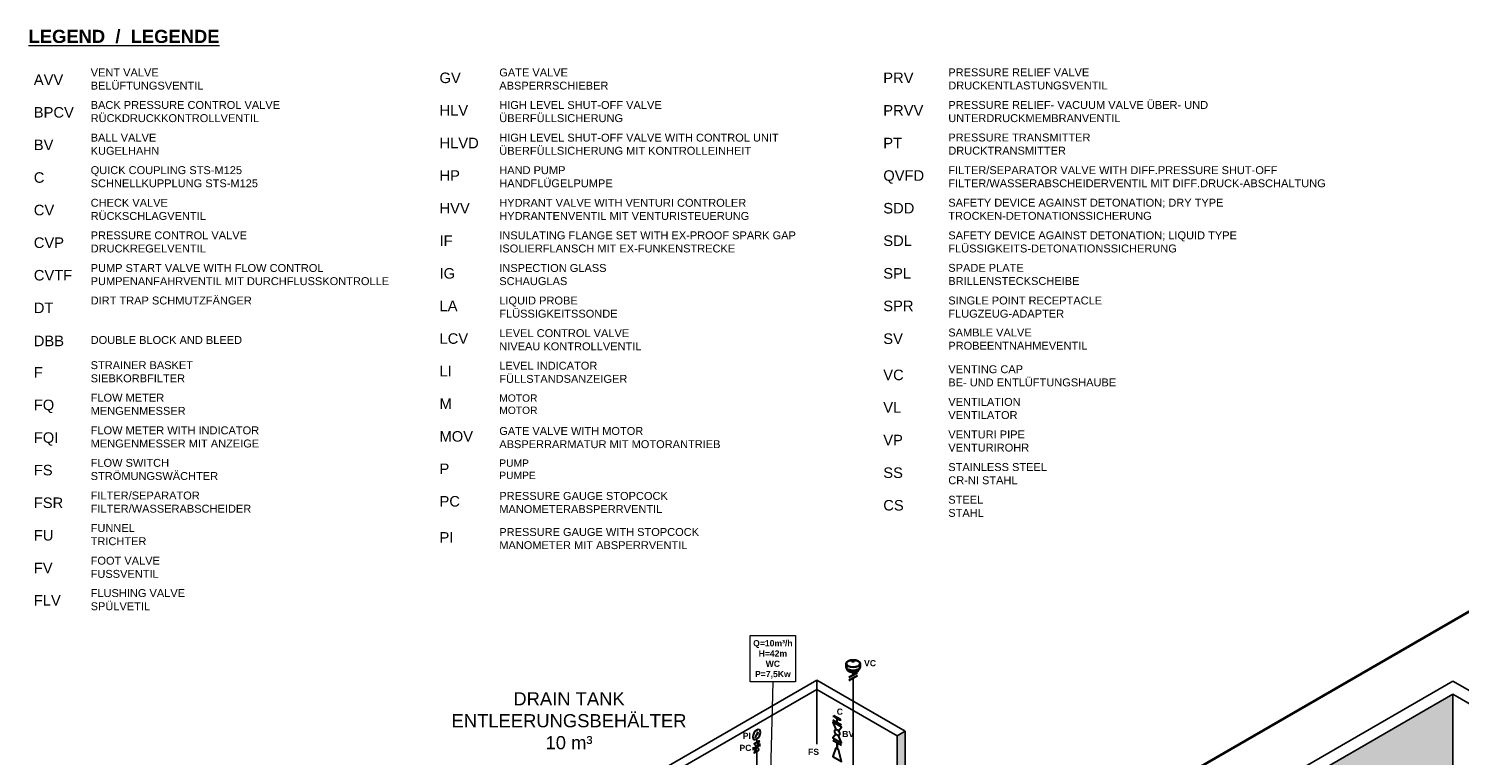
# Model space of a CAD drawing. Header units: millimetres. Extents: x 244 to 2461, y -1517 to 72.
# Tile 11 of 32: x 244 to 1331, y -486 to 66. Entities that reach past the tile are written whole.
import ezdxf

# ---------------------------------------------------------------- set-up
doc = ezdxf.new("R2010")
doc.units = ezdxf.units.MM
for name, color, linetype, lineweight in [('Armatur-Entleerung', 7, 'Continuous', 30), ('Entleerung', 74, 'Continuous', 35), ('Symbole_70', 7, 'Continuous', 35), ('Text', 7, 'Continuous', 18), ('Text groß', 7, 'Continuous', 18)]:
    doc.layers.add(name, color=color, linetype=linetype, lineweight=lineweight)
for name, color, linetype in [('DN 025-', 8, 'Continuous'), ('effekte', 7, 'Continuous'), ('gebäude', 8, 'Continuous'), ('Legende', 7, 'Continuous')]:
    doc.layers.add(name, color=color, linetype=linetype)

msp = doc.modelspace()

# ---------------------------------------------------------------- hatches: boundary and pattern name
at = {"layer": 'Armatur-Entleerung'}
h = msp.add_hatch(color=256, dxfattribs=at)
h.paths.add_polyline_path([(797.1, -469.4), (797.3, -469.5), (797.9, -468.4)])
h.paths.add_polyline_path([(797.9, -468.4), (797.3, -469.5), (797.6, -469.7)])
at = {"layer": 'effekte'}
h = msp.add_hatch(color=9, dxfattribs=at)
h.set_gradient(color1=(201, 200, 192), color2=(242, 242, 242), rotation=330, tint=1, name='CURVED')
edge = h.paths.add_edge_path()
edge.add_line((1325.9, -559.4), (1325.9, -439.7))
edge.add_line((1325.9, -439.7), (1172.3, -528.3))
edge.add_line((1172.3, -528.3), (1172.3, -611.6))
edge.add_line((1172.3, -611.6), (1136.5, -632.2))
edge.add_ellipse((1133.1, -634.2), major_axis=(2.43, 4.22), ratio=0.573854, start_angle=134.826, end_angle=314.826, ccw=False)
edge.add_line((1129.6, -636.2), (1129.6, -636.2))
edge.add_line((1129.6, -636.2), (1083.4, -662.9))
edge.add_ellipse((1080, -664.9), major_axis=(2.43, 4.22), ratio=0.573854, start_angle=134.826, end_angle=314.826, ccw=False)
edge.add_line((1076.6, -666.9), (1076.5, -666.9))
edge.add_line((1076.5, -666.9), (1026.7, -695.6))
edge.add_line((1026.7, -695.6), (1026.7, -612.4))
edge.add_line((1026.7, -612.4), (805.3, -740.2))
edge.add_line((805.3, -740.2), (909, -800.1))
edge.add_line((909, -800.1), (1325.9, -559.4))
h = msp.add_hatch(color=9, dxfattribs=at)
h.set_gradient(color1=(201, 200, 192), color2=(242, 242, 242), rotation=330, tint=1, name='CURVED')
h.paths.add_polyline_path([(903.5, -527.9), (903.5, -471.3), (909.7, -467.7), (909.7, -570.6), (770.9, -651), (770.9, -614.6), (899.2, -540.3), (900.9, -539.4), (903.1, -540.7), (904.3, -540.8), (906, -540.4), (907.2, -539.1), (907.6, -538.4), (908.4, -537.2), (908.6, -536.3), (908.9, -534.8), (908.8, -533.6), (908.4, -532.9), (907.1, -532), (903.6, -530.1)])

# ---------------------------------------------------------------- linework, layer by layer
at = {"layer": 'Armatur-Entleerung'}
for p, q in [((855.4, -455.8), (860.5, -458.7)), ((855.4, -457.1), (855.4, -455.8)), ((854.7, -459.2), (861.2, -463)), ((856, -457), (859.8, -459.2)), ((858, -461.1), (858, -458.2)), ((860.5, -460), (860.5, -458.7)), ((795.7, -472.9), (797.9, -468.4)), ((854.7, -474.6), (861.2, -478.4)), ((794.4, -482.2), (794.4, -479.9))]:
    msp.add_line(p, q, dxfattribs=at)
for points in [[(859, -467.6), (861.2, -464.8), (854.7, -461), (857, -466.4)], [(798.8, -482), (794.9, -477.3), (798.8, -475), (794.9, -484.3), (798.8, -482)], [(797.9, -468.4), (797.1, -469.4), (797.6, -469.7), (797.9, -468.4)], [(799.2, -479.4), (799.2, -477.2)], [(857, -470), (854.7, -472.8), (861.2, -476.6), (859, -471.1)]]:
    msp.add_lwpolyline(points, dxfattribs=at)
for points in [[(799.2, -478.3), (794.4, -481)], [(856.9, -480.5), (854.7, -487), (861.2, -490.8), (859, -481.7)]]:
    msp.add_lwpolyline(points, close=True, dxfattribs=at)
at = {"layer": 'Armatur-Entleerung', "extrusion": (0, 0, -1)}
msp.add_ellipse((796.8, -470.4), major_axis=(-2.13, -3.61), ratio=0.573604, dxfattribs=at)
at = {"layer": 'Armatur-Entleerung'}
msp.add_ellipse((858, -468.8), major_axis=(1.32, -2.24), ratio=0.573604, dxfattribs=at)
at = {"layer": 'DN 025-'}
for p, q in [((870.1, -600.3), (870.1, -427.4)), ((796.8, -476.2), (796.8, -473.8)), ((796.8, -510.5), (796.8, -483.2))]:
    msp.add_line(p, q, dxfattribs=at)
at = {"layer": 'Entleerung'}
for p, q in [((1392, -345.7), (905.3, -626.7)), ((858, -481.1), (858, -476.5)), ((858, -481.1), (858, -476.5))]:
    msp.add_line(p, q, dxfattribs=at)
at = {"layer": 'gebäude'}
for p, q in [((716.7, -501.6), (842.5, -429)), ((842.5, -429), (909.7, -467.7)), ((842.5, -477.6), (842.5, -429)), ((1325.9, -429.7), (1163.7, -523.3)), ((1325.9, -429.7), (1420, -484)), ((842.5, -436), (722.8, -505.2)), ((903.5, -471.3), (842.5, -436)), ((1325.9, -439.7), (1172.3, -528.3)), ((1325.9, -559.4), (1325.9, -439.7)), ((1325.9, -439.7), (1411.3, -489)), ((903.5, -471.3), (909.7, -467.7)), ((903.5, -527.9), (903.5, -471.3)), ((909.7, -533), (909.7, -467.7))]:
    msp.add_line(p, q, dxfattribs=at)
at = {"layer": 'Symbole_70', "ltscale": 0.35}
for p, q in [((864.8, -416.4), (864.8, -419)), ((866.1, -421.7), (865, -419.9)), ((866.8, -427.1), (873.4, -423.3)), ((870.1, -425.2), (870.1, -423)), ((874, -421.7), (875.1, -419.9)), ((875.4, -416.4), (875.4, -419)), ((866.8, -429.3), (873.4, -425.5))]:
    msp.add_line(p, q, dxfattribs=at)
for centre, major_axis, ratio in [((870.1, -416.4), (-5.31, 0), 0.5), ((870, -414.4), (1.14, -0.04), 0.471797)]:
    msp.add_ellipse(centre, major_axis=major_axis, ratio=ratio, dxfattribs=at)
msp.add_ellipse((870.1, -419), major_axis=(-5.31, 0), ratio=0.5, start_param=6.283185, end_param=9.424778, dxfattribs=at)
msp.add_open_spline([(866.1, -421.7), (866.1, -421.7), (866.1, -421.7), (866.1, -421.8), (866.2, -421.8), (866.2, -421.9), (866.3, -421.9), (866.4, -422.1), (866.6, -422.2), (866.9, -422.4), (867.2, -422.5), (867.6, -422.7), (867.9, -422.7), (868.6, -422.9), (869.1, -423), (870.1, -423), (870.6, -423), (871.5, -422.9), (872, -422.8), (872.7, -422.6), (873, -422.5), (873.5, -422.3), (873.7, -422.1), (873.9, -421.9), (873.9, -421.9), (874, -421.8), (874, -421.8), (874, -421.7)], degree=3, knots=[6.524614, 6.524614, 6.524614, 6.524614, 6.54224, 6.54224, 6.671768, 6.671768, 6.801295, 6.801295, 7.012223, 7.012223, 7.22315, 7.22315, 7.434078, 7.434078, 7.749938, 7.749938, 8.065798, 8.065798, 8.381658, 8.381658, 8.634798, 8.634798, 8.887939, 8.887939, 9.058777, 9.058777, 9.183543, 9.183543, 9.183543, 9.183543], dxfattribs=at)
at = {"layer": 'Text'}
msp.add_line((809.1, -430.4), (807.2, -499), dxfattribs=at)
msp.add_lwpolyline([(791.9, -395), (826.4, -395), (826.4, -430.4), (791.9, -430.4)], close=True, dxfattribs=at)

# ---------------------------------------------------------------- texts
at = {"layer": 'Legende', "color": 7, "attachment_point": 1}
for s, insert, char_height, width in [('{\\fArial|b0|i0|c0|p34;VENT VALVE BELÜFTUNGSVENTIL}', (290.7, 35.5), 6, 87.442), ('{\\fArial|b0|i0|c0|p34;GATE VALVE ABSPERRSCHIEBER}', (601.2, 35.5), 6, 80), ('{\\fArial|b0|i0|c0|p34;PRESSURE RELIEF VALVE DRUCKENTLASTUNGSVENTIL}', (942.4, 35.6), 6, 139.931), ('{\\fArial|b0|i0|c0|p34;AVV}', (247.5, 31), 8, 26.578), ('{\\fArial|b0|i0|c0|p34;GV}', (555.8, 32.4), 8, 26.578), ('{\\fArial|b0|i0|c0|p34;PRV}', (893, 32.4), 8, 23.92), ('{\\fArial|b0|i0|c0|p34;BACK PRESSURE CONTROL VALVE RÜCKDRUCKKONTROLLVENTIL}', (290.7, 10.8), 6, 179.062), ('{\\fArial|b0|i0|c0|p34;HIGH LEVEL SHUT-OFF VALVE ÜBERFÜLLSICHERUNG}', (601.2, 10.8), 6, 151.301), ('{\\fArial|b0|i0|c0|p34;PRESSURE RELIEF- VACUUM VALVE ÜBER- UND UNTERDRUCKMEMBRANVENTIL}', (942.4, 10.8), 6, 201.235), ('{\\fArial|b0|i0|c0|p34;BPCV}', (247.5, 6.2), 8, 26.578), ('{\\fArial|b0|i0|c0|p34;HLV}', (555.8, 7.7), 8, 26.578), ('{\\fArial|b0|i0|c0|p34;PRVV}', (893, 7.7), 8, 23.92), ('{\\fArial|b0|i0|c0|p34;BV}', (247.5, -18.5), 8, 26.578), ('{\\fArial|b0|i0|c0|p34;BALL VALVE KUGELHAHN}', (290.7, -14), 6, 87.442), ('{\\fArial|b0|i0|c0|p34;HLVD}', (555.8, -17.1), 8, 26.578), ('{\\fArial|b0|i0|c0|p34;HIGH LEVEL SHUT-OFF VALVE WITH CONTROL UNIT ÜBERFÜLLSICHERUNG MIT KONTROLLEINHEIT}', (601.2, -14), 6, 261.65), ('{\\fArial|b0|i0|c0|p34;PT}', (893, -17.1), 8, 23.92), ('{\\fArial|b0|i0|c0|p34;PRESSURE TRANSMITTER DRUCKTRANSMITTER}', (942.4, -13.9), 6, 139.931), ('{\\fArial|b0|i0|c0|p34;C}', (247.5, -43.3), 8, 26.578), ('{\\fArial|b0|i0|c0|p34;QUICK COUPLING STS-M125 SCHNELLKUPPLUNG STS-M125}', (290.7, -38.7), 6, 158.813), ('{\\fArial|b0|i0|c0|p34;HP}', (555.8, -41.8), 8, 26.578), ('{\\fArial|b0|i0|c0|p34;HAND PUMP HANDFLÜGELPUMPE}', (601.2, -38.7), 6, 80), ('{\\fArial|b0|i0|c0|p34;QVFD}', (893, -41.8), 8, 23.92), ('{\\fArial|b0|i0|c0|p34;FILTER/SEPARATOR VALVE WITH DIFF.PRESSURE SHUT-OFF FILTER/WASSERABSCHEIDERVENTIL MIT DIFF.DRUCK-ABSCHALTUNG}', (942.4, -38.7), 6, 344.623), ('{\\fArial|b0|i0|c0|p34;CHECK VALVE RÜCKSCHLAGVENTIL}', (290.7, -63.5), 6, 87.442), ('{\\fArial|b0|i0|c0|p34;HYDRANT VALVE WITH VENTURI CONTROLER HYDRANTENVENTIL MIT VENTURISTEUERUNG}', (601.2, -63.5), 6, 237.661), ('{\\fArial|b0|i0|c0|p34;SAFETY DEVICE AGAINST DETONATION; DRY TYPE TROCKEN-DETONATIONSSICHERUNG}', (942.4, -63.4), 6, 233.445), ('{\\fArial|b0|i0|c0|p34;CV}', (247.5, -68), 8, 26.578), ('{\\fArial|b0|i0|c0|p34;HVV}', (555.8, -66.6), 8, 26.578), ('{\\fArial|b0|i0|c0|p34;SDD}', (893, -66.6), 8, 23.92), ('{\\fArial|b0|i0|c0|p34;CVP}', (247.5, -92.8), 8, 26.578), ('{\\fArial|b0|i0|c0|p34;PRESSURE CONTROL VALVE DRUCKREGELVENTIL}', (290.7, -88.2), 6, 127.322), ('{\\fArial|b0|i0|c0|p34;IF}', (555.8, -91.3), 8, 26.578), ('{\\fArial|b0|i0|c0|p34;INSULATING FLANGE SET WITH EX-PROOF SPARK GAP ISOLIERFLANSCH MIT EX-FUNKENSTRECKE}', (601.2, -88.2), 6, 271.885), ('{\\fArial|b0|i0|c0|p34;SDL}', (893, -91.3), 8, 23.92), ('{\\fArial|b0|i0|c0|p34;SAFETY DEVICE AGAINST DETONATION; LIQUID TYPE FLÜSSIGKEITS-DETONATIONSSICHERUNG}', (942.4, -88.2), 6, 232.926), ('{\\fArial|b0|i0|c0|p34;CVTF}', (247.5, -117.5), 8, 26.578), ('{\\fArial|b0|i0|c0|p34;PUMP START VALVE WITH FLOW CONTROL PUMPENANFAHRVENTIL MIT DURCHFLUSSKONTROLLE}', (290.7, -113), 6, 236.35), ('{\\fArial|b0|i0|c0|p34;IG}', (555.8, -116.1), 8, 26.578), ('{\\fArial|b0|i0|c0|p34;INSPECTION GLASS SCHAUGLAS}', (601.2, -113), 6, 111.761), ('{\\fArial|b0|i0|c0|p34;SPL}', (893, -116.1), 8, 23.92), ('{\\fArial|b0|i0|c0|p34;SPADE PLATE BRILLENSTECKSCHEIBE}', (942.4, -112.9), 6, 139.931), ('{\\fArial|b0|i0|c0|p34;DIRT TRAP SCHMUTZFÄNGER}', (290.7, -137.7), 6, 116.66), ('{\\fArial|b0|i0|c0|p34;LA}', (555.8, -140.8), 8, 26.578), ('{\\fArial|b0|i0|c0|p34;LIQUID PROBE FLÜSSIGKEITSSONDE}', (601.2, -137.7), 6, 80), ('{\\fArial|b0|i0|c0|p34;SPR}', (893, -140.8), 8, 23.92), ('{\\fArial|b0|i0|c0|p34;SINGLE POINT RECEPTACLE FLUGZEUG-ADAPTER}', (942.4, -137.7), 6, 139.931), ('{\\fArial|b0|i0|c0|p34;DT}', (247.5, -142.3), 8, 26.578), ('{\\fArial|b0|i0|c0|p34;LEVEL CONTROL VALVE NIVEAU KONTROLLVENTIL}', (601.2, -162.5), 6, 119.736), ('{\\fArial|b0|i0|c0|p34;SAMBLE VALVE PROBEENTNAHMEVENTIL}', (942.4, -162), 6, 139.931), ('{\\fArial|b0|i0|c0|p34;DBB}', (247.5, -167.4), 8, 26.578), ('{\\fArial|b0|i0|c0|p34;DOUBLE BLOCK AND BLEED}', (290.7, -167.7), 6, 116.66), ('{\\fArial|b0|i0|c0|p34;LCV}', (555.8, -165.6), 8, 26.578), ('{\\fArial|b0|i0|c0|p34;SV}', (893, -165.7), 8, 23.92), ('{\\fArial|b0|i0|c0|p34;F}', (247.5, -191.3), 8, 26.578), ('{\\fArial|b0|i0|c0|p34;STRAINER BASKET\\PSIEBKORBFILTER}', (290.7, -186.8), 6, 113.457), ('{\\fArial|b0|i0|c0|p34;LI}', (555.8, -190.3), 8, 26.578), ('{\\fArial|b0|i0|c0|p34;LEVEL INDICATOR FÜLLSTANDSANZEIGER}', (601.2, -187.2), 6, 164.303), ('{\\fArial|b0|i0|c0|p34;VC}', (893, -193.2), 8, 23.92), ('{\\fArial|b0|i0|c0|p34;VENTING CAP \\PBE- UND ENTLÜFTUNGSHAUBE}', (942.4, -189.9), 6, 200.196), ('{\\fArial|b0|i0|c0|p34;FQ}', (247.5, -216), 8, 26.578), ('{\\fArial|b0|i0|c0|p34;FLOW METER MENGENMESSER}', (290.7, -211.5), 6, 87.442), ('{\\fArial|b0|i0|c0|p34;M}', (555.8, -215.1), 8, 26.578), ('{\\fArial|b0|i0|c0|p34;MOTOR MOTOR}', (601.2, -212), 5.581, 26.047), ('{\\fArial|b0|i0|c0|p34;VENTILATION VENTILATOR}', (942.4, -214.7), 6, 102.59), ('{\\fArial|b0|i0|c0|p34;VL}', (893, -217.9), 8, 23.92), ('{\\fArial|b0|i0|c0|p34;FLOW METER WITH INDICATOR MENGENMESSER MIT ANZEIGE}', (290.7, -236.3), 6, 178.972), ('{\\fArial|b0|i0|c0|p34;GATE VALVE WITH MOTOR ABSPERRARMATUR MIT MOTORANTRIEB}', (601.2, -236.8), 6, 187.227), ('{\\fArial|b0|i0|c0|p34;FQI}', (247.5, -240.8), 8, 26.578), ('{\\fArial|b0|i0|c0|p34;MOV}', (555.8, -239.9), 8, 26.578), ('{\\fArial|b0|i0|c0|p34;VP}', (893, -242.7), 8, 23.92), ('{\\fArial|b0|i0|c0|p34;VENTURI PIPE VENTURIROHR}', (942.4, -239.4), 6, 112.489), ('{\\fArial|b0|i0|c0|p34;FLOW SWITCH STRÖMUNGSWÄCHTER}', (290.7, -261), 6, 87.442), ('{\\fArial|b0|i0|c0|p34;FS}', (247.5, -265.5), 8, 26.578), ('{\\fArial|b0|i0|c0|p34;P}', (555.8, -264.5), 8, 26.578), ('{\\fArial|b0|i0|c0|p34;PUMP PUMPE}', (601.2, -261.4), 5.581, 26.047), ('{\\fArial|b0|i0|c0|p34;SS}', (893, -267.5), 8, 23.92), ('{\\fArial|b0|i0|c0|p34;STAINLESS STEEL CR-NI STAHL}', (942.4, -264.2), 6, 91.096), ('{\\fArial|b0|i0|c0|p34;FSR}', (247.5, -290.3), 8, 26.578), ('{\\fArial|b0|i0|c0|p34;FILTER/SEPARATOR FILTER/WASSERABSCHEIDER}', (290.7, -285.8), 6, 87.442), ('{\\fArial|b0|i0|c0|p34;PC}', (555.8, -289.2), 8, 26.578), ('{\\fArial|b0|i0|c0|p34;PRESSURE GAUGE STOPCOCK MANOMETERABSPERRVENTIL}', (601.2, -286.1), 6, 210.142), ('{\\fArial|b0|i0|c0|p34;CS}', (893, -292.2), 8, 23.92), ('{\\fArial|b0|i0|c0|p34;STEEL STAHL}', (942.4, -289), 6, 47.662), ('{\\fArial|b0|i0|c0|p34;FU}', (247.5, -315), 8, 26.578), ('{\\fArial|b0|i0|c0|p34;FUNNEL TRICHTER}', (290.7, -310.5), 6, 67.753), ('{\\fArial|b0|i0|c0|p34;PRESSURE GAUGE WITH STOPCOCK MANOMETER MIT ABSPERRVENTIL}', (601.2, -313.5), 6, 202.102), ('{\\fArial|b0|i0|c0|p34;PI}', (555.8, -316.6), 8, 26.578), ('{\\fArial|b0|i0|c0|p34;FOOT VALVE FUSSVENTIL}', (290.7, -335.3), 6, 87.442), ('{\\fArial|b0|i0|c0|p34;FV}', (247.5, -339.8), 8, 26.578), ('{\\fArial|b0|i0|c0|p34;FLV}', (247.5, -364.4), 8, 26.578), ('{\\fArial|b0|i0|c0|p34;FLUSHING VALVE SPÜLVETIL}', (290.7, -359.9), 6, 87.442)]:
    msp.add_mtext(s, dxfattribs=dict(at, insert=insert, char_height=char_height, width=width))
at = {"layer": 'Text', "insert": (243.5, 64.9), "char_height": 10, "width": 175.014, "attachment_point": 1, "rotation": 0}
msp.add_mtext('{\\fArial|b1|i0|c0|p34;\\LLEGEND  /  LEGENDE}', dxfattribs=at)
at = {"layer": 'Text', "char_height": 4.684}
for s, insert, width, attachment_point in [('{\\fArial|b1|i0|c0|p34;Q=10m³/h\\PH=42m WC\\PP=7,5Kw}', (809.1, -413.2), 10.926, 5), ('{\\fArial|b1|i0|c0|p34;VC}', (878.4, -413.8), 10.926, 1), ('{\\fArial|b1|i0|c0|p34;C}', (857.6, -450.6), 10.926, 1), ('{\\fArial|b1|i0|c0|p34;PC}', (783.7, -478.1), 1070.54, 1), ('{\\fArial|b1|i0|c0|p34;PI}', (786.2, -469), 1070.54, 1), ('{\\fArial|b1|i0|c0|p34;BV}', (861.8, -467.6), 10.926, 1), ('{\\fArial|b1|i0|c0|p34;FS}', (835.8, -481.1), 10.926, 1)]:
    msp.add_mtext(s, dxfattribs=dict(at, insert=insert, width=width, attachment_point=attachment_point))
at = {"layer": 'Text groß', "insert": (654.2, -459.9), "char_height": 15, "width": 160.507, "attachment_point": 5}
msp.add_mtext('{\\fArial|b0|i0|c0|p34;\\H0.6667x;DRAIN TANK\\PENTLEERUNGSBEHÄLTER\\P10 m³}', dxfattribs=at)

doc.saveas('drawing.dxf')
